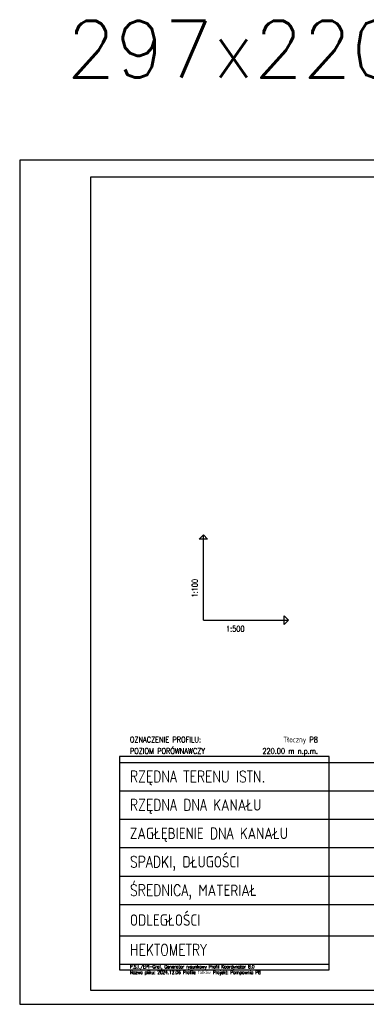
# Model space of a CAD drawing. Header units: metres. Extents: x -25 to 2175, y -3394 to -342.
# Tile 29 of 52: x -25 to 97, y -1563 to -1217. Entities that reach past the tile are written whole.
import ezdxf
from ezdxf.enums import TextEntityAlignment as Align

# ---------------------------------------------------------------- set-up
doc = ezdxf.new("R2010")
doc.units = ezdxf.units.M
doc.header["$LTSCALE"] = 0.2
doc.layers.get('0').update_dxf_attribs({"color": 8, "linetype": 'CONTINUOUS'})
for name, color, linetype in [('Linie_tabeli', 7, 'CONTINUOUS'), ('Pompownia_P8_Liczby', 7, 'CONTINUOUS'), ('Pompownia_P8_Linie_tabeli', 7, 'CONTINUOUS'), ('warstwa_nr_0', 8, 'CONTINUOUS')]:
    doc.layers.add(name, color=color, linetype=linetype)
doc.styles.get("Standard").update_dxf_attribs({"font": 'simplex.shx'})

msp = doc.modelspace()

# ---------------------------------------------------------------- linework, layer by layer
at = {"layer": 'Linie_tabeli'}
msp.add_lwpolyline([(0.29, -1558.06), (2169.29, -1558.06), (2169.29, -1272.06), (0.29, -1272.06)], close=True, dxfattribs=at)
at = {"layer": 'Pompownia_P8_Linie_tabeli'}
for p, q in [((39.98, -1427.92), (39.98, -1397.92)), ((39.98, -1427.92), (69.98, -1427.92)), ((10.41, -1477.92), (104.33, -1477.92)), ((10.41, -1487.92), (104.33, -1487.92)), ((10.41, -1497.92), (104.33, -1497.92)), ((10.41, -1507.92), (104.33, -1507.92)), ((10.41, -1517.92), (104.33, -1517.92)), ((10.41, -1527.92), (104.33, -1527.92)), ((10.41, -1538.92), (104.33, -1538.92)), ((10.41, -1548.92), (84.33, -1548.92))]:
    msp.add_line(p, q, dxfattribs=at)
for points in [[(39.98, -1397.92), (41.48, -1399.42), (38.48, -1399.42)], [(69.98, -1427.92), (68.48, -1429.42), (68.48, -1426.42)], [(10.41, -1550.92), (84.33, -1550.92), (84.33, -1475.92), (10.41, -1475.92)]]:
    msp.add_lwpolyline(points, close=True, dxfattribs=at)
at = {"layer": 'warstwa_nr_0'}
msp.add_lwpolyline([(-24.71, -1563.06), (2175.29, -1563.06), (2175.29, -1266.06), (-24.71, -1266.06)], close=True, dxfattribs=at)

# ---------------------------------------------------------------- texts
at = {"lineweight": 18, "insert": (-8.13, -1216.96), "char_height": 20, "width": 121.6463, "attachment_point": 1}
msp.add_mtext('297x2200', dxfattribs=at)
at = {"layer": 'Pompownia_P8_Liczby', "width": 0.8}
msp.add_text('1:100', height=2, rotation=90, dxfattribs=at).set_placement((37.98, -1419.92))
msp.add_text('1:500', height=2, dxfattribs=at).set_placement((47.98, -1431.92))
at = {"layer": 'Pompownia_P8_Linie_tabeli', "width": 0.8}
for s, height, p in [('OZNACZENIE PROFILU:', 2, (14.11, -1470.92)), ('POZIOM PORÓWNAWCZY', 2, (14.11, -1474.92)), ('RZĘDNA TERENU ISTN.', 4, (14.11, -1484.92)), ('RZĘDNA DNA KANAŁU', 4, (14.11, -1494.92)), ('ZAGŁĘBIENIE DNA KANAŁU', 4, (14.11, -1504.92)), ('SPADKI, DŁUGOŚCI', 4, (14.11, -1514.92)), ('ŚREDNICA, MATERIAŁ', 4, (14.11, -1524.92)), ('ODLEGŁOŚCI', 4, (14.11, -1535.42)), ('HEKTOMETRY', 4, (14.11, -1545.92)), ('P.S.I./EPI-Graf, Generator rysunkowy Profil Koordynator 8.0', 1.2, (14.11, -1550.42)), ('Nazwa pliku: 2024.12.06 Profile fałków Projekt: Pompownia P8', 1.2, (14.11, -1552.42))]:
    msp.add_text(s, height=height, dxfattribs=at).set_placement(p)
for s, p in [('Tłoczny P8', (80.33, -1470.92)), ('220.00 m n.p.m.', (80.33, -1474.92))]:
    msp.add_text(s, height=2, dxfattribs=at).set_placement(p, align=Align.RIGHT)

doc.saveas('drawing.dxf')
